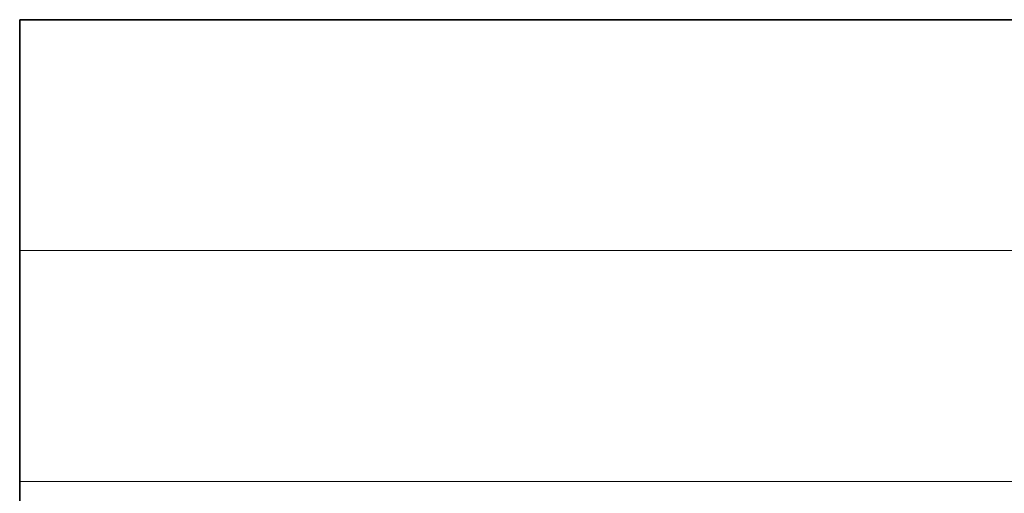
# Model space of a CAD drawing. Header units: millimetres. Extents: x -55 to 650, y 0 to 297.
# Tile 26 of 40: x 234 to 264, y 69 to 83. Entities that reach past the tile are written whole.
import ezdxf

# ---------------------------------------------------------------- set-up
doc = ezdxf.new("R2010")
doc.units = ezdxf.units.MM
doc.styles.add('SLDTEXTSTYLE0', font='TXT', dxfattribs={"width": 0.7, "bigfont": 'bigfont'})

msp = doc.modelspace()

# ---------------------------------------------------------------- linework, layer by layer
at = {"color": 7, "linetype": 'Continuous', "lineweight": 35}
for p, q in [((233.9959, 61.9894), (233.9959, 82.9894)), ((233.9959, 82.9894), (413.9959, 82.9894))]:
    msp.add_line(p, q, dxfattribs=at)
at = {"color": 7, "linetype": 'Continuous', "lineweight": 18}
for p, q in [((233.9959, 75.9894), (413.9959, 75.9894)), ((367.9959, 68.9894), (233.9959, 68.9894))]:
    msp.add_line(p, q, dxfattribs=at)

# ---------------------------------------------------------------- texts
at = {"color": 7, "linetype": 'Continuous', "lineweight": 0, "insert": (302.025, 81.1045), "char_height": 2.645833, "attachment_point": 2, "style": 'SLDTEXTSTYLE0'}
msp.add_mtext('简\\M+188D5\\M+189C1\\M+18D48\\M+18D48艺\\M+19848线', dxfattribs=at)

doc.saveas('drawing.dxf')
